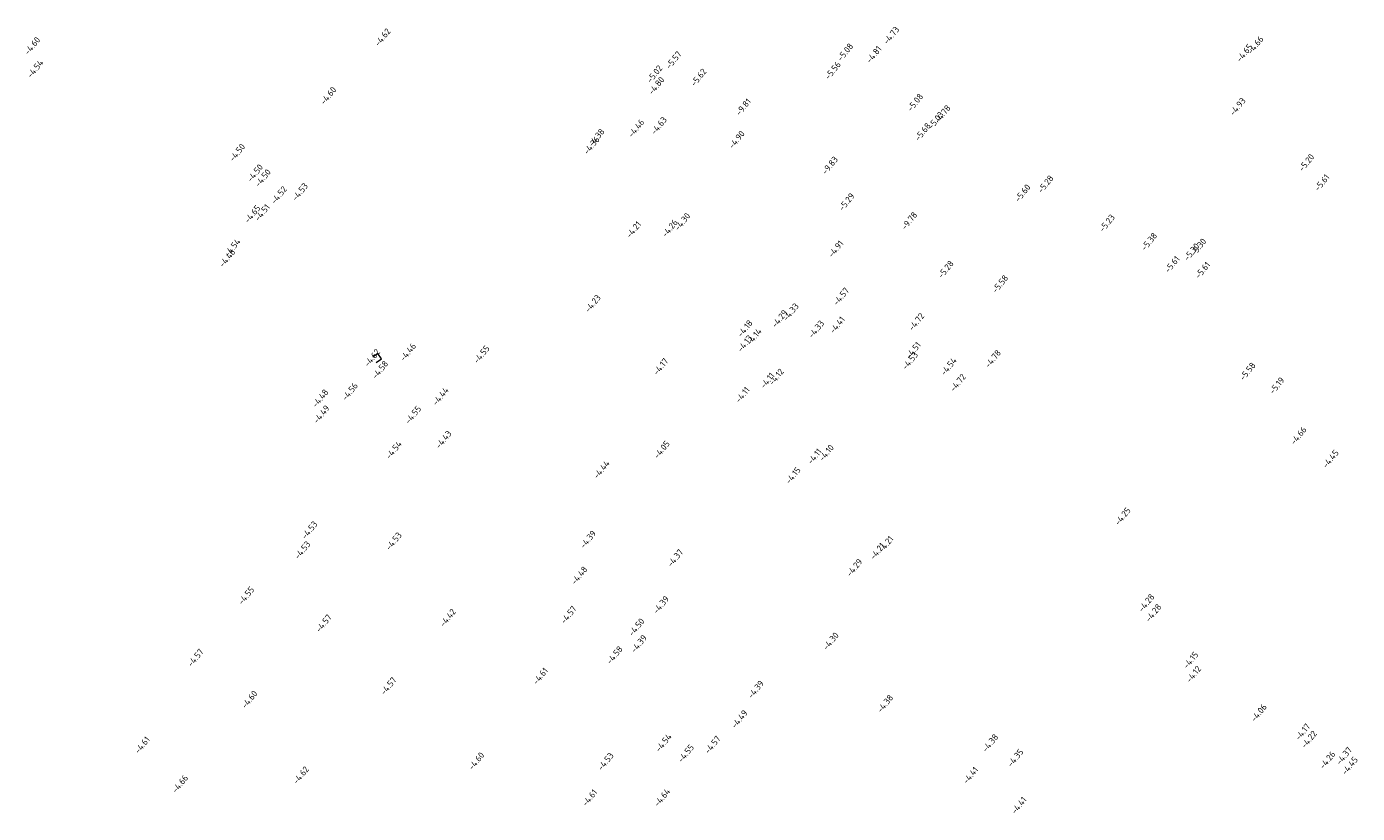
# Model space of a CAD drawing. Extents: x 107806 to 108294, y 478685 to 479420.
# Tile 3 of 13: x 107998 to 108104, y 478942 to 479005. Entities that reach past the tile are written whole.
import ezdxf
from ezdxf.enums import TextEntityAlignment as Align

# ---------------------------------------------------------------- set-up
doc = ezdxf.new("R2010")
doc.units = 0
doc.layers.get('0').update_dxf_attribs({"linetype": 'CONTINUOUS', "lineweight": 18})
doc.layers.add('B-XX-AL-HOOGTELABEL-S', color=252, linetype='CONTINUOUS', lineweight=25)
doc.layers.add('TKLK_trottoirkolk', color=7, linetype='CONTINUOUS', lineweight=18)
doc.styles.add('NLCS 00', font='isocpeur.ttf')

# ---------------------------------------------------------------- blocks, each defined once
blk = doc.blocks.new('TKLK')
for points in [[(-0.498, 0), (-0.498, -0.998)], [(0.498, -1), (0.5, 0)], [(-0.498, -0.998), (0.498, -1)]]:
    blk.add_lwpolyline(points)

msp = doc.modelspace()

# ---------------------------------------------------------------- block references
at = {"layer": 'TKLK_trottoirkolk', "xscale": 0.4999999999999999, "yscale": 0.4999999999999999, "zscale": 0.4999999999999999, "rotation": 123.8753537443}
msp.add_blockref('TKLK', (108025.81, 478978.02), dxfattribs=at)

# ---------------------------------------------------------------- texts
at = {"layer": 'B-XX-AL-HOOGTELABEL-S', "style": 'NLCS 00'}
for s, p in [('-4.62', (108026.65, 479003.51)), ('-4.73', (108067.09, 479003.66)), ('-4.60', (107998.79, 479002.83)), ('-4.66', (108096.05, 479002.89)), ('-5.57', (108049.78, 479001.7)), ('-5.08', (108063.43, 479002.33)), ('-4.81', (108065.71, 479002.14)), ('-4.65', (108095.17, 479002.27)), ('-4.54', (107999.02, 479001)), ('-5.02', (108048.27, 479000.59)), ('-5.62', (108051.77, 479000.32)), ('-5.56', (108062.44, 479000.87)), ('-4.80', (108048.41, 478999.66)), ('-4.60', (108022.33, 478998.87)), ('-5.08', (108068.99, 478998.33)), ('-9.81', (108055.33, 478997.97)), ('-4.78', (108071.17, 478997.41)), ('-4.93', (108094.63, 478997.99)), ('-4.46', (108046.81, 478996.27)), ('-4.63', (108048.61, 478996.48)), ('-5.03', (108070.63, 478996.9)), ('-4.38', (108043.65, 478995.53)), ('-4.90', (108054.8, 478995.37)), ('-5.68', (108069.59, 478995.99)), ('-4.50', (108015.08, 478994.34)), ('-4.36', (108043.26, 478994.91)), ('-9.83', (108062.21, 478993.32)), ('-5.20', (108100.1, 478993.54)), ('-4.50', (108016.5, 478992.71)), ('-4.50', (108017.12, 478992.32)), ('-5.28', (108079.36, 478991.83)), ('-5.61', (108101.33, 478991.95)), ('-4.52', (108018.4, 478990.96)), ('-4.52', (108018.4, 478990.96)), ('-4.53', (108020.07, 478991.21)), ('-5.60', (108077.53, 478991.12)), ('-5.29', (108063.54, 478990.42)), ('-4.65', (108016.29, 478989.45)), ('-4.51', (108017.07, 478989.57)), ('-4.30', (108050.48, 478988.84)), ('-9.78', (108068.52, 478988.91)), ('-5.23', (108084.24, 478988.73)), ('-4.21', (108046.6, 478988.21)), ('-4.26', (108049.48, 478988.32)), ('-4.54', (108014.7, 478986.78)), ('-4.91', (108062.68, 478986.68)), ('-5.38', (108087.59, 478987.26)), ('-5.30', (108091.51, 478986.82)), ('-4.46', (108014.29, 478985.95)), ('-5.30', (108090.97, 478986.44)), ('-5.28', (108071.42, 478985.05)), ('-5.61', (108089.42, 478985.45)), ('-5.61', (108091.84, 478984.99)), ('-5.58', (108075.74, 478983.89)), ('-4.23', (108043.36, 478982.34)), ('-4.57', (108063.1, 478982.9)), ('-4.33', (108059.1, 478981.66)), ('-4.18', (108055.46, 478980.35)), ('-4.29', (108058.21, 478981.13)), ('-4.33', (108061.12, 478980.29)), ('-4.41', (108062.79, 478980.63)), ('-4.72', (108069.09, 478980.88)), ('-4.13', (108055.45, 478979.16)), ('-4.14', (108056.18, 478979.69)), ('-4.46', (108028.66, 478978.47)), ('-4.55', (108034.51, 478978.29)), ('-4.51', (108068.84, 478978.61)), ('-4.62', (108025.81, 478978.02)), ('-4.62', (108025.81, 478978.02)), ('-4.58', (108026.44, 478977.07)), ('-4.17', (108048.76, 478977.32)), ('-4.53', (108068.58, 478977.79)), ('-4.54', (108071.65, 478977.33)), ('-4.78', (108075.17, 478977.94)), ('-4.11', (108057.24, 478976.21)), ('-4.12', (108057.95, 478976.5)), ('-4.72', (108072.39, 478976.04)), ('-5.58', (108095.42, 478976.94)), ('-4.56', (108024.04, 478975.33)), ('-4.44', (108031.25, 478974.96)), ('-4.11', (108055.26, 478975.08)), ('-5.19', (108097.75, 478975.81)), ('-4.48', (108021.69, 478974.8)), ('-4.49', (108021.78, 478973.53)), ('-4.55', (108029.07, 478973.49)), ('-4.66', (108099.47, 478971.83)), ('-4.54', (108027.53, 478970.69)), ('-4.43', (108031.49, 478971.52)), ('-4.05', (108048.84, 478970.72)), ('-4.11', (108060.99, 478970.18)), ('-4.10', (108061.93, 478970.46)), ('-4.45', (108102.02, 478969.98)), ('-4.44', (108044.05, 478969.14)), ('-4.15', (108059.28, 478968.66)), ('-4.25', (108085.49, 478965.42)), ('-4.53', (108020.83, 478964.32)), ('-4.53', (108027.53, 478963.44)), ('-4.39', (108042.98, 478963.58)), ('-4.53', (108020.27, 478962.73)), ('-4.21', (108065.99, 478962.64)), ('-4.21', (108066.66, 478963.19)), ('-4.37', (108049.91, 478962.1)), ('-4.29', (108064.16, 478961.34)), ('-4.48', (108042.28, 478960.71)), ('-4.55', (108015.8, 478959.11)), ('-4.39', (108048.78, 478958.38)), ('-4.28', (108087.38, 478958.54)), ('-4.57', (108021.96, 478956.91)), ('-4.42', (108031.83, 478957.35)), ('-4.57', (108041.43, 478957.58)), ('-4.28', (108087.93, 478957.74)), ('-4.50', (108046.83, 478956.6)), ('-4.39', (108047.02, 478955.28)), ('-4.30', (108062.28, 478955.49)), ('-4.57', (108011.77, 478954.17)), ('-4.58', (108045.09, 478954.38)), ('-4.15', (108090.9, 478953.98)), ('-4.12', (108091.13, 478952.86)), ('-4.57', (108027.11, 478951.92)), ('-4.61', (108039.19, 478952.71)), ('-4.39', (108056.32, 478951.65)), ('-4.60', (108016.06, 478950.85)), ('-4.38', (108066.6, 478950.52)), ('-4.06', (108096.31, 478949.79)), ('-4.49', (108055.02, 478949.29)), ('-4.54', (108048.98, 478947.41)), ('-4.17', (108099.8, 478948.27)), ('-4.22', (108100.3, 478947.67)), ('-4.61', (108007.54, 478947.23)), ('-4.55', (108050.76, 478946.56)), ('-4.57', (108052.88, 478947.25)), ('-4.38', (108074.96, 478947.39)), ('-4.37', (108103.09, 478946.37)), ('-4.60', (108034.1, 478945.95)), ('-4.53', (108044.38, 478945.92)), ('-4.35', (108076.96, 478946.21)), ('-4.26', (108101.77, 478946.04)), ('-4.45', (108103.54, 478945.58)), ('-4.62', (108020.15, 478944.83)), ('-4.41', (108073.39, 478944.82)), ('-4.66', (108010.54, 478944.14)), ('-4.61', (108043.11, 478943.03)), ('-4.64', (108048.87, 478943.06)), ('-4.41', (108077.24, 478942.43))]:
    msp.add_text(s, height=0.5, rotation=50.9405, dxfattribs=at).set_placement(p, align=Align.CENTER)

doc.saveas('drawing.dxf')
